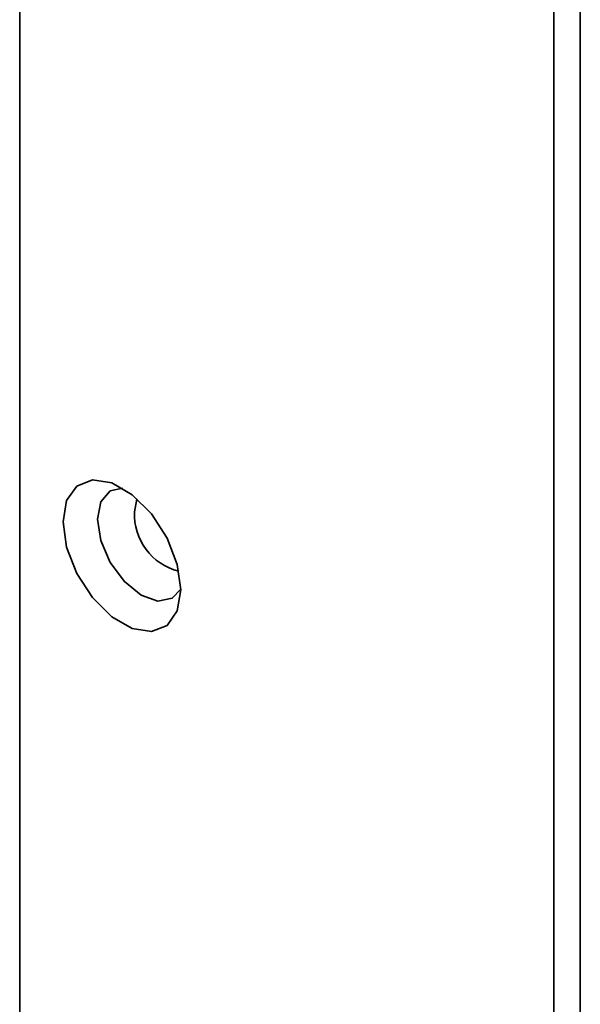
# Model space of a CAD drawing. Header units: millimetres. Extents: x 1 to 1119, y -1 to 863.
# Tile 127 of 211: x 820 to 827, y 621 to 633. Entities that reach past the tile are written whole.
import ezdxf

# ---------------------------------------------------------------- set-up
doc = ezdxf.new("R2010")
doc.units = ezdxf.units.MM

msp = doc.modelspace()

# ---------------------------------------------------------------- linework, layer by layer
at = {"color": 7, "linetype": 'Continuous', "lineweight": 35}
for p, q in [((826.5526, 731.8471), (826.5526, 605.8984)), ((826.8746, 605.8486), (826.8746, 731.7973)), ((820.0254, 609.6665), (820.0254, 641.8573))]:
    msp.add_line(p, q, dxfattribs=at)
at = {"color": 7, "linetype": 'Continuous', "lineweight": 35, "flags": 128}
for points in [[(821.9935, 626.2765), (821.9502, 626.0176), (821.8253, 625.84), (821.6341, 625.7651), (821.3995, 625.8019), (821.1498, 625.946), (820.9152, 626.1801), (820.7239, 626.4758), (820.5991, 626.7975), (820.5557, 627.1065), (820.5991, 627.3654), (820.7239, 627.543), (820.9152, 627.6179), (821.1498, 627.5811), (821.3995, 627.437), (821.6341, 627.2029), (821.8253, 626.9072), (821.9502, 626.5854), (821.9935, 626.2765)], [(821.2813, 627.5178), (821.1322, 627.4825), (821.0163, 627.3491), (820.9756, 627.1363), (821.0163, 626.8765), (821.1322, 626.6092), (821.3057, 626.3752), (821.5103, 626.2101), (821.715, 626.1389), (821.8884, 626.1726), (821.9935, 626.284)]]:
    msp.add_lwpolyline(points, dxfattribs=at)
at = {"color": 8, "linetype": 'Continuous', "lineweight": 35, "flags": 128}
msp.add_lwpolyline([(821.4278, 627.229), (821.4574, 627.3837), (821.4591, 627.3874)], dxfattribs=at)
at = {"color": 8, "linetype": 'Continuous', "lineweight": 35}
msp.add_arc((822.1426, 627.1974), 0.7154, 177.47463, 255.99885, dxfattribs=at)

doc.saveas('drawing.dxf')
